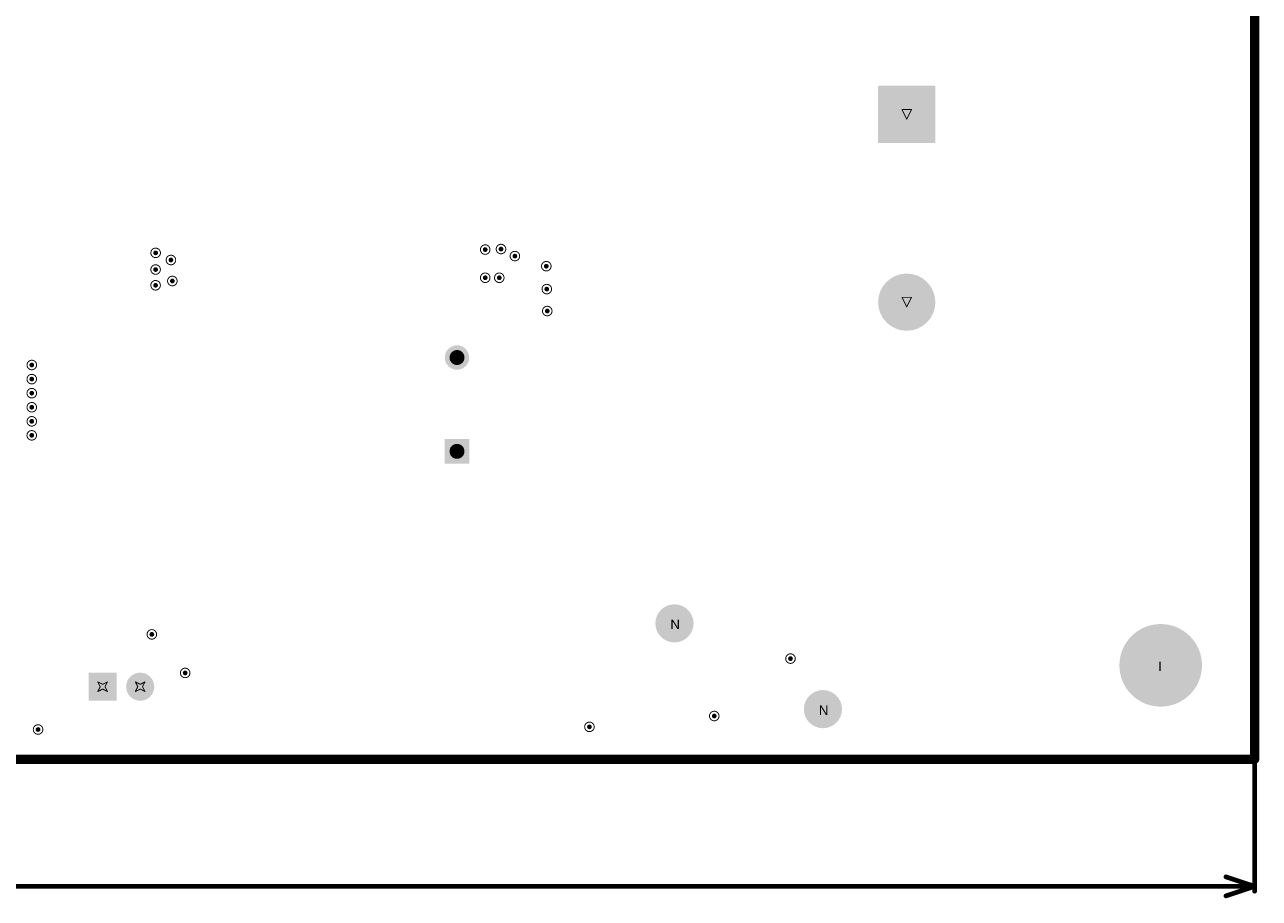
# Model space of a CAD drawing. Header units: inches. Extents: x -11.9 to 0, y -4.1 to 7.1.
# Tile 36 of 54: x -2.6 to 0, y -0.3 to 1.5. Entities that reach past the tile are written whole.
import ezdxf

# ---------------------------------------------------------------- set-up
doc = ezdxf.new("R2010")
doc.units = ezdxf.units.IN
doc.header["$MEASUREMENT"] = 0
for name, color, linetype in [('DrillDrawing', 1, 'Continuous'), ('Mechanical1', 6, 'Continuous'), ('Mechanical2', 216, 'Continuous'), ('MultiLayer', 9, 'Continuous'), ('PadHoleLayer', 156, 'Continuous'), ('ViaHoleLayer', 16, 'Continuous')]:
    doc.layers.add(name, color=color, linetype=linetype)
doc.styles.add('Arial', font='txt', dxfattribs={"height": 0.2})

# ---------------------------------------------------------------- blocks, each defined once
blk = doc.blocks.new('K_______5003_93')
at = {"layer": 'MultiLayer'}
h = blk.add_hatch(color=9, dxfattribs=at)
edge = h.paths.add_edge_path()
edge.add_arc((0, 0), 0.04, 0, 360)
at = {"layer": 'PadHoleLayer'}
h = blk.add_hatch(color=156, dxfattribs=at)
edge = h.paths.add_edge_path()
edge.add_arc((0, 0), 0.02, 0, 360)
blk = doc.blocks.new('K_______5001_98')
at = {"layer": 'MultiLayer'}
h = blk.add_hatch(color=9, dxfattribs=at)
edge = h.paths.add_edge_path()
edge.add_arc((0, 0), 0.04, 0, 360)
at = {"layer": 'PadHoleLayer'}
h = blk.add_hatch(color=156, dxfattribs=at)
edge = h.paths.add_edge_path()
edge.add_arc((0, 0), 0.02, 0, 360)
blk = doc.blocks.new('FP_9774015960R_ROUND_SPACER_6MM0_MFG_B_165')
at = {"layer": 'MultiLayer'}
h = blk.add_hatch(color=9, dxfattribs=at)
edge = h.paths.add_edge_path()
edge.add_arc((0, 0), 0.0866, 0, 360)
at = {"layer": 'PadHoleLayer'}
h = blk.add_hatch(color=156, dxfattribs=at)
edge = h.paths.add_edge_path()
edge.add_arc((0, 0), 0.0866, 0, 360)
blk = doc.blocks.new('FP_ALH82D161DD600_RADIAL_MFG_237')
at = {"layer": 'MultiLayer'}
h = blk.add_hatch(color=9, dxfattribs=at)
edge = h.paths.add_edge_path()
edge.add_arc((-0.2551, 0.0582), 0.0018, 90, 180)
edge.add_line((-0.2569, 0.0582), (-0.2569, -0.0582))
edge.add_arc((-0.2551, -0.0582), 0.0018, 180, 270)
edge.add_line((-0.2551, -0.06), (-0.1386, -0.06))
edge.add_arc((-0.1386, -0.0582), 0.0018, 270, 360)
edge.add_line((-0.1368, -0.0582), (-0.1368, 0.0582))
edge.add_arc((-0.1386, 0.0582), 0.0018, 0, 90)
edge.add_line((-0.1386, 0.06), (-0.2551, 0.06))
h = blk.add_hatch(color=9, dxfattribs=at)
edge = h.paths.add_edge_path()
edge.add_arc((0.1969, 0), 0.06, 0, 360)
at = {"layer": 'PadHoleLayer'}
h = blk.add_hatch(color=156, dxfattribs=at)
edge = h.paths.add_edge_path()
edge.add_arc((-0.1969, 0), 0.0394, 0, 360)
h = blk.add_hatch(color=156, dxfattribs=at)
edge = h.paths.add_edge_path()
edge.add_arc((0.1969, 0), 0.0394, 0, 360)
blk = doc.blocks.new('CAPPR2_5_11_334')
at = {"layer": 'MultiLayer'}
h = blk.add_hatch(color=9, dxfattribs=at)
edge = h.paths.add_edge_path()
edge.add_arc((-0.0668, 0.0275), 0.00207, 90, 180)
edge.add_line((-0.0689, 0.0275), (-0.0689, -0.0275))
edge.add_arc((-0.0668, -0.0275), 0.00207, 180, 270)
edge.add_line((-0.0668, -0.0295), (-0.0119, -0.0295))
edge.add_arc((-0.0119, -0.0275), 0.00207, 270, 360)
edge.add_line((-0.0098, -0.0275), (-0.0098, 0.0275))
edge.add_arc((-0.0119, 0.0275), 0.00207, 0, 90)
edge.add_line((-0.0119, 0.0295), (-0.0668, 0.0295))
h = blk.add_hatch(color=9, dxfattribs=at)
edge = h.paths.add_edge_path()
edge.add_arc((0.0394, 0), 0.0295, 0, 360)
at = {"layer": 'PadHoleLayer'}
h = blk.add_hatch(color=156, dxfattribs=at)
edge = h.paths.add_edge_path()
edge.add_arc((-0.0394, 0), 0.0167, 0, 360)
h = blk.add_hatch(color=156, dxfattribs=at)
edge = h.paths.add_edge_path()
edge.add_arc((0.0394, 0), 0.0167, 0, 360)
blk = doc.blocks.new('FR_630X1120_336')
at = {"layer": 'MultiLayer'}
blk.add_hatch(color=9, dxfattribs=at).paths.add_polyline_path([(-0.124, 0.0256), (-0.0728, 0.0256), (-0.0728, -0.0256), (-0.124, -0.0256)])
h = blk.add_hatch(color=9, dxfattribs=at)
edge = h.paths.add_edge_path()
edge.add_arc((0.0984, 0), 0.0256, 0, 360)
at = {"layer": 'PadHoleLayer'}
h = blk.add_hatch(color=156, dxfattribs=at)
edge = h.paths.add_edge_path()
edge.add_arc((-0.0984, 0), 0.0157, 0, 360)
h = blk.add_hatch(color=156, dxfattribs=at)
edge = h.paths.add_edge_path()
edge.add_arc((0.0984, 0), 0.0157, 0, 360)

msp = doc.modelspace()

# ---------------------------------------------------------------- hatches: boundary and pattern name
at = {"layer": 'ViaHoleLayer'}
h = msp.add_hatch(color=16, dxfattribs=at)
edge = h.paths.add_edge_path()
edge.add_arc((-2.3039, 1.062), 0.005, 0, 360)
h = msp.add_hatch(color=16, dxfattribs=at)
edge = h.paths.add_edge_path()
edge.add_arc((-1.613, 1.0689), 0.005, 0, 360)
h = msp.add_hatch(color=16, dxfattribs=at)
edge = h.paths.add_edge_path()
edge.add_arc((-1.5799, 1.07), 0.005, 0, 360)
h = msp.add_hatch(color=16, dxfattribs=at)
edge = h.paths.add_edge_path()
edge.add_arc((-2.2719, 1.047), 0.005, 0, 360)
h = msp.add_hatch(color=16, dxfattribs=at)
edge = h.paths.add_edge_path()
edge.add_arc((-1.5508, 1.0552), 0.005, 0, 360)
h = msp.add_hatch(color=16, dxfattribs=at)
edge = h.paths.add_edge_path()
edge.add_arc((-1.4849, 1.034), 0.005, 0, 360)
h = msp.add_hatch(color=16, dxfattribs=at)
edge = h.paths.add_edge_path()
edge.add_arc((-2.304, 1.027), 0.005, 0, 360)
h = msp.add_hatch(color=16, dxfattribs=at)
edge = h.paths.add_edge_path()
edge.add_arc((-1.613, 1.0098), 0.005, 0, 360)
h = msp.add_hatch(color=16, dxfattribs=at)
edge = h.paths.add_edge_path()
edge.add_arc((-1.5835, 1.0098), 0.005, 0, 360)
h = msp.add_hatch(color=16, dxfattribs=at)
edge = h.paths.add_edge_path()
edge.add_arc((-2.304, 0.994), 0.005, 0, 360)
h = msp.add_hatch(color=16, dxfattribs=at)
edge = h.paths.add_edge_path()
edge.add_arc((-2.2689, 1.003), 0.005, 0, 360)
h = msp.add_hatch(color=16, dxfattribs=at)
edge = h.paths.add_edge_path()
edge.add_arc((-1.4839, 0.986), 0.005, 0, 360)
h = msp.add_hatch(color=16, dxfattribs=at)
edge = h.paths.add_edge_path()
edge.add_arc((-1.4829, 0.94), 0.005, 0, 360)
h = msp.add_hatch(color=16, dxfattribs=at)
edge = h.paths.add_edge_path()
edge.add_arc((-2.5636, 0.8268), 0.005, 0, 360)
h = msp.add_hatch(color=16, dxfattribs=at)
edge = h.paths.add_edge_path()
edge.add_arc((-2.5636, 0.7972), 0.005, 0, 360)
h = msp.add_hatch(color=16, dxfattribs=at)
edge = h.paths.add_edge_path()
edge.add_arc((-2.5636, 0.7677), 0.005, 0, 360)
h = msp.add_hatch(color=16, dxfattribs=at)
edge = h.paths.add_edge_path()
edge.add_arc((-2.5636, 0.7382), 0.005, 0, 360)
h = msp.add_hatch(color=16, dxfattribs=at)
edge = h.paths.add_edge_path()
edge.add_arc((-2.5636, 0.7087), 0.005, 0, 360)
h = msp.add_hatch(color=16, dxfattribs=at)
edge = h.paths.add_edge_path()
edge.add_arc((-2.5637, 0.6793), 0.005, 0, 360)
h = msp.add_hatch(color=16, dxfattribs=at)
edge = h.paths.add_edge_path()
edge.add_arc((-2.3119, 0.2618), 0.005, 0, 360)
h = msp.add_hatch(color=16, dxfattribs=at)
edge = h.paths.add_edge_path()
edge.add_arc((-0.973, 0.211), 0.005, 0, 360)
h = msp.add_hatch(color=16, dxfattribs=at)
edge = h.paths.add_edge_path()
edge.add_arc((-2.242, 0.181), 0.005, 0, 360)
h = msp.add_hatch(color=16, dxfattribs=at)
edge = h.paths.add_edge_path()
edge.add_arc((-1.1328, 0.0906), 0.005, 0, 360)
h = msp.add_hatch(color=16, dxfattribs=at)
edge = h.paths.add_edge_path()
edge.add_arc((-2.5504, 0.0623), 0.005, 0, 360)
h = msp.add_hatch(color=16, dxfattribs=at)
edge = h.paths.add_edge_path()
edge.add_arc((-1.3945, 0.0679), 0.005, 0, 360)

# ---------------------------------------------------------------- linework, layer by layer
at = {"layer": 'DrillDrawing', "const_width": 0.002}
for points in [[(-0.7393, 1.3624), (-0.7193, 1.3624)], [(-0.7393, 1.3624), (-0.7293, 1.3424)], [(-0.7293, 1.3424), (-0.7193, 1.3624)], [(-0.7393, 0.9687), (-0.7193, 0.9687)], [(-0.7393, 0.9687), (-0.7293, 0.9487)], [(-0.7293, 0.9487), (-0.7193, 0.9687)], [(-1.6821, 0.8375), (-1.6821, 0.8475)], [(-1.6821, 0.8475), (-1.6771, 0.8475)], [(-1.6821, 0.8375), (-1.6771, 0.8375)], [(-1.6771, 0.8475), (-1.6771, 0.8525)], [(-1.6771, 0.8525), (-1.6671, 0.8525)], [(-1.6771, 0.8325), (-1.6771, 0.8375)], [(-1.6771, 0.8325), (-1.6671, 0.8325)], [(-1.6671, 0.8475), (-1.6671, 0.8525)], [(-1.6671, 0.8475), (-1.6621, 0.8475)], [(-1.6671, 0.8375), (-1.6621, 0.8375)], [(-1.6671, 0.8325), (-1.6671, 0.8375)], [(-1.6621, 0.8375), (-1.6621, 0.8475)], [(-1.6821, 0.6406), (-1.6821, 0.6506)], [(-1.6821, 0.6506), (-1.6771, 0.6506)], [(-1.6771, 0.6506), (-1.6771, 0.6556)], [(-1.6771, 0.6556), (-1.6671, 0.6556)], [(-1.6671, 0.6506), (-1.6671, 0.6556)], [(-1.6671, 0.6506), (-1.6621, 0.6506)], [(-1.6621, 0.6406), (-1.6621, 0.6506)], [(-1.6821, 0.6406), (-1.6771, 0.6406)], [(-1.6771, 0.6356), (-1.6771, 0.6406)], [(-1.6771, 0.6356), (-1.6671, 0.6356)], [(-1.6671, 0.6406), (-1.6621, 0.6406)], [(-1.6671, 0.6356), (-1.6671, 0.6406)], [(-2.4251, 0.1621), (-2.4151, 0.1571)], [(-2.4251, 0.1621), (-2.4201, 0.1521)], [(-2.4151, 0.1571), (-2.4051, 0.1621)], [(-2.4101, 0.1521), (-2.4051, 0.1621)], [(-2.3464, 0.1621), (-2.3364, 0.1571)], [(-2.3464, 0.1621), (-2.3414, 0.1521)], [(-2.3364, 0.1571), (-2.3264, 0.1621)], [(-2.3314, 0.1521), (-2.3264, 0.1621)], [(-2.4251, 0.1421), (-2.4201, 0.1521)], [(-2.4251, 0.1421), (-2.4151, 0.1471)], [(-2.4151, 0.1471), (-2.4051, 0.1421)], [(-2.4101, 0.1521), (-2.4051, 0.1421)], [(-2.3464, 0.1421), (-2.3414, 0.1521)], [(-2.3464, 0.1421), (-2.3364, 0.1471)], [(-2.3364, 0.1471), (-2.3264, 0.1421)], [(-2.3314, 0.1521), (-2.3264, 0.1421)]]:
    msp.add_lwpolyline(points, dxfattribs=at)
at = {"layer": 'DrillDrawing'}
for points, const_width in [([(-0.7398, 1.3624, 1), (-0.7388, 1.3624, 1)], 0.001), ([(-0.7398, 1.3624, 1), (-0.7388, 1.3624, 1)], 0.001), ([(-0.7198, 1.3624, 1), (-0.7188, 1.3624, 1)], 0.001), ([(-0.7198, 1.3624, 1), (-0.7188, 1.3624, 1)], 0.001), ([(-0.7298, 1.3424, 1), (-0.7288, 1.3424, 1)], 0.001), ([(-0.7298, 1.3424, 1), (-0.7288, 1.3424, 1)], 0.001), ([(-2.2939, 1.062, 1), (-2.3139, 1.062, 1)], 0.002), ([(-2.3144, 1.062, 1), (-2.3134, 1.062, 1)], 0.001), ([(-2.2944, 1.062, 1), (-2.2934, 1.062, 1)], 0.001), ([(-1.603, 1.0689, 1), (-1.623, 1.0689, 1)], 0.002), ([(-1.6235, 1.0689, 1), (-1.6225, 1.0689, 1)], 0.001), ([(-1.6035, 1.0689, 1), (-1.6025, 1.0689, 1)], 0.001), ([(-1.5699, 1.07, 1), (-1.5899, 1.07, 1)], 0.002), ([(-1.5904, 1.07, 1), (-1.5894, 1.07, 1)], 0.001), ([(-1.5704, 1.07, 1), (-1.5694, 1.07, 1)], 0.001), ([(-1.5408, 1.0552, 1), (-1.5608, 1.0552, 1)], 0.002), ([(-2.294, 1.027, 1), (-2.314, 1.027, 1)], 0.002), ([(-2.2619, 1.047, 1), (-2.2819, 1.047, 1)], 0.002), ([(-2.2824, 1.047, 1), (-2.2814, 1.047, 1)], 0.001), ([(-2.2624, 1.047, 1), (-2.2614, 1.047, 1)], 0.001), ([(-1.5613, 1.0552, 1), (-1.5603, 1.0552, 1)], 0.001), ([(-1.5413, 1.0552, 1), (-1.5403, 1.0552, 1)], 0.001), ([(-1.4749, 1.034, 1), (-1.4949, 1.034, 1)], 0.002), ([(-2.3145, 1.027, 1), (-2.3135, 1.027, 1)], 0.001), ([(-2.2945, 1.027, 1), (-2.2935, 1.027, 1)], 0.001), ([(-2.2589, 1.003, 1), (-2.2789, 1.003, 1)], 0.002), ([(-1.603, 1.0098, 1), (-1.623, 1.0098, 1)], 0.002), ([(-1.6235, 1.0098, 1), (-1.6225, 1.0098, 1)], 0.001), ([(-1.6035, 1.0098, 1), (-1.6025, 1.0098, 1)], 0.001), ([(-1.5735, 1.0098, 1), (-1.5935, 1.0098, 1)], 0.002), ([(-1.594, 1.0098, 1), (-1.593, 1.0098, 1)], 0.001), ([(-1.574, 1.0098, 1), (-1.573, 1.0098, 1)], 0.001), ([(-1.4954, 1.034, 1), (-1.4944, 1.034, 1)], 0.001), ([(-1.4754, 1.034, 1), (-1.4744, 1.034, 1)], 0.001), ([(-2.294, 0.994, 1), (-2.314, 0.994, 1)], 0.002), ([(-2.3145, 0.994, 1), (-2.3135, 0.994, 1)], 0.001), ([(-2.2945, 0.994, 1), (-2.2935, 0.994, 1)], 0.001), ([(-2.2794, 1.003, 1), (-2.2784, 1.003, 1)], 0.001), ([(-2.2594, 1.003, 1), (-2.2584, 1.003, 1)], 0.001), ([(-1.4739, 0.986, 1), (-1.4939, 0.986, 1)], 0.002), ([(-1.4944, 0.986, 1), (-1.4934, 0.986, 1)], 0.001), ([(-1.4744, 0.986, 1), (-1.4734, 0.986, 1)], 0.001), ([(-0.7398, 0.9687, 1), (-0.7388, 0.9687, 1)], 0.001), ([(-0.7398, 0.9687, 1), (-0.7388, 0.9687, 1)], 0.001), ([(-0.7198, 0.9687, 1), (-0.7188, 0.9687, 1)], 0.001), ([(-0.7198, 0.9687, 1), (-0.7188, 0.9687, 1)], 0.001), ([(-1.4729, 0.94, 1), (-1.4929, 0.94, 1)], 0.002), ([(-1.4934, 0.94, 1), (-1.4924, 0.94, 1)], 0.001), ([(-1.4734, 0.94, 1), (-1.4724, 0.94, 1)], 0.001), ([(-0.7298, 0.9487, 1), (-0.7288, 0.9487, 1)], 0.001), ([(-0.7298, 0.9487, 1), (-0.7288, 0.9487, 1)], 0.001), ([(-2.5536, 0.8268, 1), (-2.5736, 0.8268, 1)], 0.002), ([(-1.6826, 0.8475, 1), (-1.6816, 0.8475, 1)], 0.001), ([(-1.6826, 0.8475, 1), (-1.6816, 0.8475, 1)], 0.001), ([(-1.6826, 0.8375, 1), (-1.6816, 0.8375, 1)], 0.001), ([(-1.6826, 0.8375, 1), (-1.6816, 0.8375, 1)], 0.001), ([(-1.6776, 0.8525, 1), (-1.6766, 0.8525, 1)], 0.001), ([(-1.6776, 0.8525, 1), (-1.6766, 0.8525, 1)], 0.001), ([(-1.6776, 0.8475, 1), (-1.6766, 0.8475, 1)], 0.001), ([(-1.6776, 0.8475, 1), (-1.6766, 0.8475, 1)], 0.001), ([(-1.6776, 0.8375, 1), (-1.6766, 0.8375, 1)], 0.001), ([(-1.6776, 0.8375, 1), (-1.6766, 0.8375, 1)], 0.001), ([(-1.6776, 0.8325, 1), (-1.6766, 0.8325, 1)], 0.001), ([(-1.6776, 0.8325, 1), (-1.6766, 0.8325, 1)], 0.001), ([(-1.6676, 0.8525, 1), (-1.6666, 0.8525, 1)], 0.001), ([(-1.6676, 0.8525, 1), (-1.6666, 0.8525, 1)], 0.001), ([(-1.6676, 0.8475, 1), (-1.6666, 0.8475, 1)], 0.001), ([(-1.6676, 0.8475, 1), (-1.6666, 0.8475, 1)], 0.001), ([(-1.6676, 0.8375, 1), (-1.6666, 0.8375, 1)], 0.001), ([(-1.6676, 0.8375, 1), (-1.6666, 0.8375, 1)], 0.001), ([(-1.6676, 0.8325, 1), (-1.6666, 0.8325, 1)], 0.001), ([(-1.6676, 0.8325, 1), (-1.6666, 0.8325, 1)], 0.001), ([(-1.6626, 0.8475, 1), (-1.6616, 0.8475, 1)], 0.001), ([(-1.6626, 0.8475, 1), (-1.6616, 0.8475, 1)], 0.001), ([(-1.6626, 0.8375, 1), (-1.6616, 0.8375, 1)], 0.001), ([(-1.6626, 0.8375, 1), (-1.6616, 0.8375, 1)], 0.001), ([(-2.5741, 0.8268, 1), (-2.5731, 0.8268, 1)], 0.001), ([(-2.5536, 0.7972, 1), (-2.5736, 0.7972, 1)], 0.002), ([(-2.5541, 0.8268, 1), (-2.5531, 0.8268, 1)], 0.001), ([(-2.5741, 0.7972, 1), (-2.5731, 0.7972, 1)], 0.001), ([(-2.5536, 0.7677, 1), (-2.5736, 0.7677, 1)], 0.002), ([(-2.5541, 0.7972, 1), (-2.5531, 0.7972, 1)], 0.001), ([(-2.5741, 0.7677, 1), (-2.5731, 0.7677, 1)], 0.001), ([(-2.5541, 0.7677, 1), (-2.5531, 0.7677, 1)], 0.001), ([(-2.5536, 0.7382, 1), (-2.5736, 0.7382, 1)], 0.002), ([(-2.5741, 0.7382, 1), (-2.5731, 0.7382, 1)], 0.001), ([(-2.5541, 0.7382, 1), (-2.5531, 0.7382, 1)], 0.001), ([(-2.5536, 0.7087, 1), (-2.5736, 0.7087, 1)], 0.002), ([(-2.5741, 0.7087, 1), (-2.5731, 0.7087, 1)], 0.001), ([(-2.5541, 0.7087, 1), (-2.5531, 0.7087, 1)], 0.001), ([(-2.5537, 0.6793, 1), (-2.5737, 0.6793, 1)], 0.002), ([(-2.5742, 0.6793, 1), (-2.5732, 0.6793, 1)], 0.001), ([(-2.5542, 0.6793, 1), (-2.5532, 0.6793, 1)], 0.001), ([(-1.6826, 0.6506, 1), (-1.6816, 0.6506, 1)], 0.001), ([(-1.6826, 0.6506, 1), (-1.6816, 0.6506, 1)], 0.001), ([(-1.6776, 0.6556, 1), (-1.6766, 0.6556, 1)], 0.001), ([(-1.6776, 0.6556, 1), (-1.6766, 0.6556, 1)], 0.001), ([(-1.6776, 0.6506, 1), (-1.6766, 0.6506, 1)], 0.001), ([(-1.6776, 0.6506, 1), (-1.6766, 0.6506, 1)], 0.001), ([(-1.6676, 0.6556, 1), (-1.6666, 0.6556, 1)], 0.001), ([(-1.6676, 0.6556, 1), (-1.6666, 0.6556, 1)], 0.001), ([(-1.6676, 0.6506, 1), (-1.6666, 0.6506, 1)], 0.001), ([(-1.6676, 0.6506, 1), (-1.6666, 0.6506, 1)], 0.001), ([(-1.6626, 0.6506, 1), (-1.6616, 0.6506, 1)], 0.001), ([(-1.6626, 0.6506, 1), (-1.6616, 0.6506, 1)], 0.001), ([(-1.6826, 0.6406, 1), (-1.6816, 0.6406, 1)], 0.001), ([(-1.6826, 0.6406, 1), (-1.6816, 0.6406, 1)], 0.001), ([(-1.6776, 0.6406, 1), (-1.6766, 0.6406, 1)], 0.001), ([(-1.6776, 0.6406, 1), (-1.6766, 0.6406, 1)], 0.001), ([(-1.6776, 0.6356, 1), (-1.6766, 0.6356, 1)], 0.001), ([(-1.6776, 0.6356, 1), (-1.6766, 0.6356, 1)], 0.001), ([(-1.6676, 0.6406, 1), (-1.6666, 0.6406, 1)], 0.001), ([(-1.6676, 0.6406, 1), (-1.6666, 0.6406, 1)], 0.001), ([(-1.6676, 0.6356, 1), (-1.6666, 0.6356, 1)], 0.001), ([(-1.6676, 0.6356, 1), (-1.6666, 0.6356, 1)], 0.001), ([(-1.6626, 0.6406, 1), (-1.6616, 0.6406, 1)], 0.001), ([(-1.6626, 0.6406, 1), (-1.6616, 0.6406, 1)], 0.001), ([(-2.3019, 0.2618, 1), (-2.3219, 0.2618, 1)], 0.002), ([(-2.3224, 0.2618, 1), (-2.3214, 0.2618, 1)], 0.001), ([(-2.3024, 0.2618, 1), (-2.3014, 0.2618, 1)], 0.001), ([(-0.963, 0.211, 1), (-0.983, 0.211, 1)], 0.002), ([(-0.9835, 0.211, 1), (-0.9825, 0.211, 1)], 0.001), ([(-0.9635, 0.211, 1), (-0.9625, 0.211, 1)], 0.001), ([(-2.232, 0.181, 1), (-2.252, 0.181, 1)], 0.002), ([(-2.2525, 0.181, 1), (-2.2515, 0.181, 1)], 0.001), ([(-2.2325, 0.181, 1), (-2.2315, 0.181, 1)], 0.001), ([(-2.4256, 0.1621, 1), (-2.4246, 0.1621, 1)], 0.001), ([(-2.4256, 0.1621, 1), (-2.4246, 0.1621, 1)], 0.001), ([(-2.4156, 0.1571, 1), (-2.4146, 0.1571, 1)], 0.001), ([(-2.4156, 0.1571, 1), (-2.4146, 0.1571, 1)], 0.001), ([(-2.4056, 0.1621, 1), (-2.4046, 0.1621, 1)], 0.001), ([(-2.4056, 0.1621, 1), (-2.4046, 0.1621, 1)], 0.001), ([(-2.3469, 0.1621, 1), (-2.3459, 0.1621, 1)], 0.001), ([(-2.3469, 0.1621, 1), (-2.3459, 0.1621, 1)], 0.001), ([(-2.3369, 0.1571, 1), (-2.3359, 0.1571, 1)], 0.001), ([(-2.3369, 0.1571, 1), (-2.3359, 0.1571, 1)], 0.001), ([(-2.3269, 0.1621, 1), (-2.3259, 0.1621, 1)], 0.001), ([(-2.3269, 0.1621, 1), (-2.3259, 0.1621, 1)], 0.001), ([(-2.4256, 0.1421, 1), (-2.4246, 0.1421, 1)], 0.001), ([(-2.4256, 0.1421, 1), (-2.4246, 0.1421, 1)], 0.001), ([(-2.4206, 0.1521, 1), (-2.4196, 0.1521, 1)], 0.001), ([(-2.4206, 0.1521, 1), (-2.4196, 0.1521, 1)], 0.001), ([(-2.4156, 0.1471, 1), (-2.4146, 0.1471, 1)], 0.001), ([(-2.4156, 0.1471, 1), (-2.4146, 0.1471, 1)], 0.001), ([(-2.4106, 0.1521, 1), (-2.4096, 0.1521, 1)], 0.001), ([(-2.4106, 0.1521, 1), (-2.4096, 0.1521, 1)], 0.001), ([(-2.4056, 0.1421, 1), (-2.4046, 0.1421, 1)], 0.001), ([(-2.4056, 0.1421, 1), (-2.4046, 0.1421, 1)], 0.001), ([(-2.3469, 0.1421, 1), (-2.3459, 0.1421, 1)], 0.001), ([(-2.3469, 0.1421, 1), (-2.3459, 0.1421, 1)], 0.001), ([(-2.3419, 0.1521, 1), (-2.3409, 0.1521, 1)], 0.001), ([(-2.3419, 0.1521, 1), (-2.3409, 0.1521, 1)], 0.001), ([(-2.3369, 0.1471, 1), (-2.3359, 0.1471, 1)], 0.001), ([(-2.3369, 0.1471, 1), (-2.3359, 0.1471, 1)], 0.001), ([(-2.3319, 0.1521, 1), (-2.3309, 0.1521, 1)], 0.001), ([(-2.3319, 0.1521, 1), (-2.3309, 0.1521, 1)], 0.001), ([(-2.3269, 0.1421, 1), (-2.3259, 0.1421, 1)], 0.001), ([(-2.3269, 0.1421, 1), (-2.3259, 0.1421, 1)], 0.001), ([(-1.3845, 0.0679, 1), (-1.4045, 0.0679, 1)], 0.002), ([(-1.1228, 0.0906, 1), (-1.1428, 0.0906, 1)], 0.002), ([(-1.1433, 0.0906, 1), (-1.1423, 0.0906, 1)], 0.001), ([(-1.1233, 0.0906, 1), (-1.1223, 0.0906, 1)], 0.001), ([(-2.5404, 0.0623, 1), (-2.5604, 0.0623, 1)], 0.002), ([(-2.5609, 0.0623, 1), (-2.5599, 0.0623, 1)], 0.001), ([(-2.5409, 0.0623, 1), (-2.5399, 0.0623, 1)], 0.001), ([(-1.405, 0.0679, 1), (-1.404, 0.0679, 1)], 0.001), ([(-1.385, 0.0679, 1), (-1.384, 0.0679, 1)], 0.001)]:
    msp.add_lwpolyline(points, format="xyb", close=True, dxfattribs=dict(at, const_width=const_width))
at = {"layer": 'Mechanical1', "const_width": 0.0197}
for points in [[(0, 7.0945), (0, 0)], [(0, 7.0945), (0, 0)], [(0, 7.0945), (0, 0)], [(-4.122, 0), (0, 0)], [(-4.122, 0), (0, 0)], [(-4.122, 0), (0, 0)]]:
    msp.add_lwpolyline(points, dxfattribs=at)
at = {"layer": 'Mechanical1', "const_width": 0.00984}
msp.add_lwpolyline([(-0.0049, 0, 1), (0.0049, 0, 1)], format="xyb", close=True, dxfattribs=at)
msp.add_lwpolyline([(-0.0049, 0, 1), (0.0049, 0, 1)], format="xyb", close=True, dxfattribs=at)
msp.add_lwpolyline([(-0.0049, 0, 1), (0.0049, 0, 1)], format="xyb", close=True, dxfattribs=at)
msp.add_lwpolyline([(-0.0049, 0, 1), (0.0049, 0, 1)], format="xyb", close=True, dxfattribs=at)
msp.add_lwpolyline([(-0.0049, 0, 1), (0.0049, 0, 1)], format="xyb", close=True, dxfattribs=at)
msp.add_lwpolyline([(-0.0049, 0, 1), (0.0049, 0, 1)], format="xyb", close=True, dxfattribs=at)
at = {"layer": 'Mechanical2', "const_width": 0.01}
for points in [[(0, -0.2767), (0, -0.01)], [(-0.06, -0.2467), (0, -0.2667)], [(-5.5079, -0.2667), (0, -0.2667)], [(-0.06, -0.2867), (0, -0.2667)]]:
    msp.add_lwpolyline(points, dxfattribs=at)
at = {"layer": 'Mechanical2', "const_width": 0.005}
for points in [[(-0.0025, -0.01, 1), (0.0025, -0.01, 1)], [(-0.0625, -0.2467, 1), (-0.0575, -0.2467, 1)], [(-0.0625, -0.2867, 1), (-0.0575, -0.2867, 1)], [(-0.0025, -0.2667, 1), (0.0025, -0.2667, 1)], [(-0.0025, -0.2667, 1), (0.0025, -0.2667, 1)], [(-0.0025, -0.2667, 1), (0.0025, -0.2667, 1)], [(-0.0025, -0.2767, 1), (0.0025, -0.2767, 1)]]:
    msp.add_lwpolyline(points, format="xyb", close=True, dxfattribs=at)

# ---------------------------------------------------------------- block references
for name, p, rotation in [('FP_ALH82D161DD600_RADIAL_MFG_237', (-0.7293, 1.1555), 270), ('FR_630X1120_336', (-1.6721, 0.7441), 90), ('K_______5003_93', (-1.2162, 0.2849), 90), ('FP_9774015960R_ROUND_SPACER_6MM0_MFG_B_165', (-0.1969, 0.1969), 180), ('K_______5001_98', (-0.905, 0.105), 90)]:
    msp.add_blockref(name, p, dxfattribs=dict(rotation=rotation))
msp.add_blockref('CAPPR2_5_11_334', (-2.3757, 0.1521))

# ---------------------------------------------------------------- texts
at = {"layer": 'DrillDrawing', "style": 'Arial'}
for s, p in [('N', (-1.2248, 0.2729)), ('I', (-0.2022, 0.1849)), ('N', (-0.9137, 0.093))]:
    msp.add_text(s, height=0.02, dxfattribs=at).set_placement(p)

doc.saveas('drawing.dxf')
